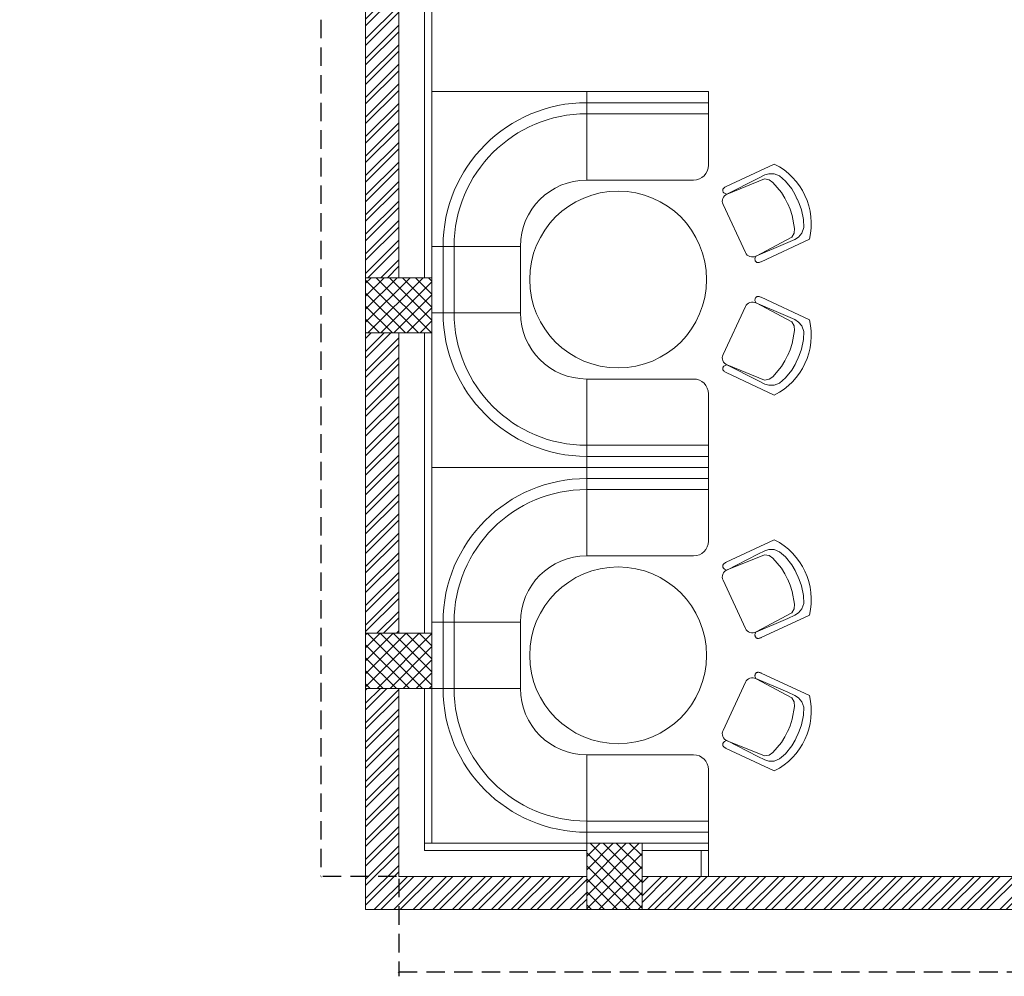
# Model space of a CAD drawing. Header units: inches. Extents: x 113025 to 158499, y 12149 to 30915.
# Tile 16 of 167: x 123315 to 123582, y 20636 to 20896. Entities that reach past the tile are written whole.
import ezdxf

# ---------------------------------------------------------------- set-up
doc = ezdxf.new("R2010")
doc.units = ezdxf.units.IN
doc.header["$MEASUREMENT"] = 0
doc.header["$PDMODE"] = 34
doc.linetypes.add('AP0200000$0$AP0500G00$0$1', pattern=[0])
doc.linetypes.add('HIDDEN', pattern=[0.375, 0.25, -0.125])
for name, color, linetype, lineweight in [('00-ABM  CWS', 200, 'AP0200000$0$AP0500G00$0$1', 0), ('PD_BRICK WALL_115', 134, 'Continuous', 30), ('PD_COLUMN', 2, 'Continuous', 60), ('PD_ELEVATION_03', 80, 'Continuous', 25), ('PD_FURNITURE_LOOSE', 20, 'Continuous', 18), ('PD_HATCH', 45, 'Continuous', 9), ('PP-Waste Pipe', 3, 'Continuous', 25)]:
    doc.layers.add(name, color=color, linetype=linetype, lineweight=lineweight)
doc.layers.add('PD_DIMENSION', color=101, linetype='Continuous')
doc.styles.add('DIM_FONT', font='times.ttf', dxfattribs={"width": 0.8})
doc.styles.get("Standard").update_dxf_attribs({"font": 'arial.ttf', "height": 6})
doc.dimstyles.new('ISO-10', dxfattribs={"dimtxt": 6, "dimasz": 0.5, "dimexe": 1.25, "dimexo": 0.625, "dimtad": 1, "dimtoh": 1, "dimdec": 1, "dimlunit": 4, "dimtxsty": 'Standard', "dimblk": 'ARCHTICK', "dimcen": 2.5, "dimclrt": 3, "dimadec": 0, "dimazin": 0, "dimtfac": 1, "dimtdec": 1, "dimtmove": 1, "dimatfit": 3, "dimfxl": 1, "dimarcsym": 0})
pattern_1 = [(45, (144327.2833, 25769.4912), (-1.767766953, 1.767766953), []), (135, (144327.2833, 25769.4912), (-1.767766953, -1.767766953), [])]

# ---------------------------------------------------------------- blocks, each defined once
blk = doc.blocks.new('zw$F51A')
at = {"layer": '00-ABM  CWS', "color": 20, "lineweight": -3, "insert": (-1356.3, -635.6), "char_height": 125, "attachment_point": 1, "style": 'DIM_FONT'}
blk.add_mtext_dynamic_manual_height_columns('\\pi297.92;WATER METER DETAIL "A" \\P\\pi686.6;ENLARGE VIEW', width=2480.259, gutter_width=750, heights=[0], dxfattribs=at)
blk = doc.blocks.new('A$C57124B3B')
at = {"color": 251}
for p, q in [((45.6, 504.4), (45.6, 108.7)), ((664.8, 108.7), (664.8, 505.8))]:
    blk.add_line(p, q, dxfattribs=at)
for points in [[(100.1, 525.3), (95.1, 530.4), (90.5, 534.4), (86, 537.4), (81.9, 539.5), (78.1, 540.8), (74.6, 541.6), (71.3, 541.8), (68.3, 541.7), (65.6, 541.4), (63.1, 540.9), (60.9, 540.1), (58.9, 539.2), (57, 538), (55.4, 536.7), (53.9, 535.2), (52.5, 533.5), (51.2, 531.6), (50.1, 529.3), (49, 526.2), (47.9, 521.9), (47, 516.3), (46.1, 509.1), (45.8, 505.8)], [(100.1, 525.3), (91.7, 265), (90, 207.1), (95.2, 175.5), (111, 140.4), (142.7, 110.5), (197.1, 85.9), (269.1, 70.1), (318.3, 64.9), (356.9, 64.9)], [(610.4, 525.3), (618.8, 265), (620.6, 207.1), (615.3, 175.5), (599.5, 140.4), (567.9, 110.5), (513.4, 85.9), (441.4, 70.1), (392.2, 64.9), (353.6, 64.9)], [(610.4, 525.3), (615.4, 530.4), (620.1, 534.4), (624.5, 537.4), (628.6, 539.5), (632.4, 540.8), (636, 541.6), (639.2, 541.8), (642.2, 541.7), (644.9, 541.4), (647.4, 540.9), (649.6, 540.1), (651.7, 539.2), (653.5, 538), (655.1, 536.7), (656.6, 535.2), (658, 533.5), (659.3, 531.6), (660.5, 529.3), (661.5, 526.2), (662.6, 521.9), (663.5, 516.3), (664.4, 509.1), (664.8, 505.8)]]:
    blk.add_lwpolyline(points, dxfattribs=at)
blk.add_lwpolyline([(353.4, 143.9), (309.5, 143.9), (260.3, 150.9), (165.5, 175.5), (135.6, 193), (116.3, 221.1), (100.2, 522.3, -0.429937), (157.5, 582.7), (552.9, 582.7, -0.429937), (610.2, 522.3), (594.1, 221.1), (574.7, 193), (544.9, 175.5), (450, 150.9), (400.9, 143.9), (356.9, 143.9)], format="xyb", dxfattribs=at)
blk.add_arc((355.2, 498.7), 498, 231.56297, 308.43703, dxfattribs=at)
blk = doc.blocks.new('FIXEDSEATING012')
at = {"color": 251}
for p, q in [((0, 0), (0, -102)), ((75, 0), (0, 0)), ((42, -24), (42, 0)), ((75, -3), (75, 0)), ((75, -3), (42, -3)), ((75, -20), (75, -3)), ((42, -6), (75, -6)), ((42, -24), (71, -24)), ((24, -42), (0, -42)), ((3, -42), (3, -60)), ((6, -42), (6, -60)), ((24, -42), (24, -60)), ((24, -60), (0, -60)), ((42, -78), (71, -78)), ((42, -78), (42, -102)), ((75, -102), (75, -82)), ((42, -96), (75, -96)), ((75, -99), (42, -99)), ((75, -102), (0, -102))]:
    blk.add_line(p, q, dxfattribs=at)
blk.add_circle((50.51, -51), 24, dxfattribs=at)
for centre, radius, start, end in [((42, -42), 39, 90, 180), ((42, -42), 36, 90, 180), ((71, -20), 4, 270, 0), ((42, -42), 18, 90, 180), ((42, -60), 39, 180, 270), ((42, -60), 36, 180, 270), ((42, -60), 18, 180, 270), ((71, -82), 4, 0, 90)]:
    blk.add_arc(centre, radius, start, end, dxfattribs=at)
at = {"color": 251, "extrusion": (0, 0, -1), "yscale": 0.03640297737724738, "zscale": -0.03640297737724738}
for p, xscale, rotation in [((-95.77, -16.47), 0.03640297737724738, 245), ((-95.77, -85.53), -0.03640297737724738, 295)]:
    blk.add_blockref('A$C57124B3B', p, dxfattribs=dict(at, xscale=xscale, rotation=rotation))
blk = doc.blocks.new('_ArchTick')
at = {"color": 0, "linetype": 'ByBlock', "const_width": 0.15}
blk.add_lwpolyline([(-0.5, -0.5), (0.5, 0.5)], dxfattribs=at)
blk = doc.blocks.new('*D706')
at = {"layer": 'Defpoints', "color": 0, "transparency": 16777216}
for p in [(-558, -930), (-1107, -939), (-558, -964.87)]:
    blk.add_point(p, dxfattribs=at)
at = {"layer": 'PD_DIMENSION', "color": 0, "linetype": 'HIDDEN', "lineweight": -2, "ltscale": 20, "transparency": 16777216}
for p, q in [((-1107, -939.62), (-1107, -966.12)), ((-558, -939.47), (-558, -966.12)), ((-1107, -964.87), (-558, -964.87))]:
    blk.add_line(p, q, dxfattribs=at)
at = {"layer": 'PD_DIMENSION', "color": 0, "lineweight": -2, "transparency": 16777216, "xscale": 0.5, "yscale": 0.5, "zscale": 0.5, "rotation": 180}
blk.add_blockref('_ArchTick', (-1107, -964.87), dxfattribs=at)
at = {"layer": 'PD_DIMENSION', "color": 0, "lineweight": -2, "transparency": 16777216, "xscale": 0.5, "yscale": 0.5, "zscale": 0.5}
blk.add_blockref('_ArchTick', (-558, -964.87), dxfattribs=at)
at = {"layer": 'PD_DIMENSION', "color": 3, "lineweight": 5, "transparency": 16777216, "insert": (-832.5, -961.18), "char_height": 6, "attachment_point": 5}
blk.add_mtext('45\'-9"', dxfattribs=at)
blk = doc.blocks.new('*D707')
at = {"layer": 'Defpoints', "color": 0, "transparency": 16777216}
for p in [(-1107, -9), (-1128.13, -939), (-1107, -939)]:
    blk.add_point(p, dxfattribs=at)
at = {"layer": 'PD_DIMENSION', "color": 0, "linetype": 'HIDDEN', "lineweight": -2, "ltscale": 20, "transparency": 16777216}
for p, q in [((-1107.62, -9), (-1129.38, -9)), ((-1128.13, -9), (-1128.13, -939)), ((-1107.62, -939), (-1129.38, -939))]:
    blk.add_line(p, q, dxfattribs=at)
at = {"layer": 'PD_DIMENSION', "color": 0, "lineweight": -2, "transparency": 16777216, "xscale": 0.5, "yscale": 0.5, "zscale": 0.5}
for p, rotation in [((-1128.13, -9), 90), ((-1128.13, -939), 270)]:
    blk.add_blockref('_ArchTick', p, dxfattribs=dict(at, rotation=rotation))
at = {"layer": 'PD_DIMENSION', "color": 3, "lineweight": 5, "transparency": 16777216, "insert": (-1131.82, -474), "char_height": 6, "attachment_point": 5, "rotation": 90}
blk.add_mtext('77\'-6"', dxfattribs=at)
blk = doc.blocks.new('FIRST FLOOR PLAN 0')
at = {"layer": 'PD_HATCH', "lineweight": 5}
h = blk.add_hatch(dxfattribs=at)
h.set_pattern_fill('ANSI32', color=251, scale=10)
h.set_pattern_definition([(45, (-1110.15, -834.2493), (-2.65165, 2.65165), []), (45, (-1108.3824, -834.2493), (-2.65165, 2.65165), [])])
h.paths.add_polyline_path([(-1107, -791.5), (-1116, -791.5), (-1116, -873), (-1107, -873)])
h.paths.add_polyline_path([(-745.5, -939), (-915, -939), (-915, -948), (-745.5, -948)])
h.paths.add_polyline_path([(-561, -939), (-730.5, -939), (-730.5, -948), (-561, -948)])
h.paths.add_polyline_path([(-1107, -75), (-1116, -75), (-1116, -156.5), (-1107, -156.5)])
h.paths.add_polyline_path([(-1107, -171.5), (-1116, -171.5), (-1116, -311.5), (-1107, -311.5)])
h.paths.add_polyline_path([(-1107, -326.5), (-1116, -326.5), (-1116, -466.5), (-1107, -466.5)])
h.paths.add_polyline_path([(-1107, -481.5), (-1116, -481.5), (-1116, -621.5), (-1107, -621.5)])
h.paths.add_polyline_path([(-1107, -636.5), (-1116, -636.5), (-1116, -776.5), (-1107, -776.5)])
h.paths.add_polyline_path([(-15, 0), (-181.5, 0), (-181.5, -9), (-15, -9)])
h.paths.add_polyline_path([(-196.5, 0), (-361.5, 0), (-361.5, -9), (-196.5, -9)])
h.paths.add_polyline_path([(-376.5, 0), (-546, 0), (-546, -9), (-376.5, -9)])
h.paths.add_polyline_path([(-561, 0), (-730.5, 0), (-730.5, -9), (-561, -9)])
h.paths.add_polyline_path([(-930, 0), (-1041, 0), (-1041, -9), (-930, -9)])
h.paths.add_polyline_path([(-1056, 0), (-1116, 0), (-1116, -60), (-1107, -60), (-1107, -9), (-1056, -9)])
h.paths.add_polyline_path([(-1107, -888), (-1116, -888), (-1116, -948), (-1056, -948), (-1056, -939), (-1107, -939)])
h.paths.add_polyline_path([(-930, -939), (-1041, -939), (-1041, -948), (-930, -948)])
h.paths.add_polyline_path([(-521.25, -939), (-546, -939), (-546, -948), (-521.25, -948)])
h.paths.add_polyline_path([(-376.5, -939), (-401.25, -939), (-401.25, -948), (-376.5, -948)])
h.paths.add_polyline_path([(-339, -939), (-361.5, -939), (-361.5, -948), (-339, -948)])
h.paths.add_polyline_path([(-196.5, -939), (-219, -939), (-219, -948), (-196.5, -948)])
h.paths.add_polyline_path([(-159, -939), (-181.5, -939), (-181.5, -948), (-159, -948)])
h.paths.add_polyline_path([(-15, -939), (-39, -939), (-39, -948), (-15, -948)])
h.paths.add_polyline_path([(0, -930), (-9, -930)])
h.paths.add_polyline_path([(0, -791.5), (-9, -791.5), (-9, -930), (0, -930)])
h.paths.add_polyline_path([(0, -636.5), (-9, -636.5), (-9, -776.5), (0, -776.5)])
h.paths.add_polyline_path([(0, -326.5), (-9, -326.5), (-9, -621.5), (0, -621.5)])
h.paths.add_polyline_path([(0, -18), (-9, -18), (-9, -156.5), (0, -156.5)])
h.paths.add_polyline_path([(-18, -159.5), (-123, -159.5), (-123, -168.5), (-18, -168.5)])
h.paths.add_polyline_path([(-123, -171.5), (-132, -171.5), (-132, -249.5), (-123, -249.5)])
h.paths.add_polyline_path([(-132, -159.5), (-204, -159.5), (-204, -168.5), (-132, -168.5)])
h.paths.add_polyline_path([(-204, -171.5), (-213, -171.5), (-213, -249.5), (-204, -249.5)])
h.paths.add_polyline_path([(-213, -159.5), (-294, -159.5), (-294, -261.5), (-267, -261.5), (-267, -252.5), (-285, -252.5), (-285, -168.5), (-213, -168.5)])
h.paths.add_polyline_path([(-213, -252.5), (-231, -252.5), (-231, -261.5), (-213, -261.5)], flags=17)
h.paths.add_polyline_path([(-186, -252.5), (-204, -252.5), (-204, -261.5), (-186, -261.5)])
h.paths.add_polyline_path([(-132, -252.5), (-150, -252.5), (-150, -261.5), (-132, -261.5)])
h.paths.add_polyline_path([(-123, -261.5), (-132, -261.5), (-132, -324.5), (-123, -324.5)])
h.paths.add_polyline_path([(0, -310.5), (-9, -310.5), (-9, -311.5), (0, -311.5)])
h.paths.add_polyline_path([(0, -171.5), (-9, -171.5), (-9, -190.5), (0, -190.5)])
h.paths.add_polyline_path([(-878.25, -9), (-878.25, 0), (-915, 0), (-915, -9)])
h.paths.add_polyline_path([(-782.25, 0), (-782.25, -9), (-745.5, -9), (-745.5, 0)])
h = blk.add_hatch(dxfattribs=at)
h.set_pattern_fill('ANSI37', color=251, scale=20)
h.set_pattern_definition(pattern_1)
h.paths.add_polyline_path([(-1116, -791.5), (-1116, -776.5), (-1098, -776.5), (-1098, -791.5)])
h = blk.add_hatch(dxfattribs=at)
h.set_pattern_fill('ANSI37', color=251, scale=20)
h.set_pattern_definition(pattern_1)
h.paths.add_polyline_path([(-1116, -888), (-1116, -873), (-1098, -873), (-1098, -888)])
h = blk.add_hatch(dxfattribs=at)
h.set_pattern_fill('ANSI37', color=251, scale=20)
h.set_pattern_definition(pattern_1)
h.paths.add_polyline_path([(-1041, -948), (-1056, -948), (-1056, -930), (-1041, -930)])
at = {"layer": 'PD_BRICK WALL_115', "color": 251, "lineweight": 5}
for p, q in [((-1116, -636.5), (-1116, -776.5)), ((-1107, -636.5), (-1107, -776.5)), ((-1116, -873), (-1116, -791.5)), ((-1107, -873), (-1107, -791.5)), ((-1116, -888), (-1116, -948)), ((-1107, -888), (-1107, -939)), ((-1107, -939), (-1056, -939)), ((-1041, -939), (-930, -939)), ((-1116, -948), (-930, -948))]:
    blk.add_line(p, q, dxfattribs=at)
at = {"layer": 'PD_COLUMN', "color": 251, "lineweight": 5}
for points in [[(-1116, -791.5), (-1116, -776.5), (-1098, -776.5), (-1098, -791.5)], [(-1098, -888), (-1098, -873), (-1116, -873), (-1116, -888)], [(-1041, -930), (-1056, -930), (-1056, -948), (-1041, -948)]]:
    blk.add_lwpolyline(points, close=True, dxfattribs=at)
at = {"layer": 'PD_ELEVATION_03', "color": 251, "lineweight": 5}
for p, q in [((-1025, -939), (-1025, -932)), ((-1023, -939), (-1023, -930))]:
    blk.add_line(p, q, dxfattribs=at)
for points in [[(-1100, -636.5), (-1100, -776.5), (-1098, -776.5), (-1098, -636.5)], [(-1100, -791.5), (-1100, -873), (-1098, -873), (-1098, -791.5)], [(-1100, -888), (-1100, -930), (-1098, -930), (-1098, -888)], [(-1056, -930), (-1100, -930), (-1100, -932), (-1056, -932)], [(-1023, -930), (-1041, -930), (-1041, -932), (-1023, -932)]]:
    blk.add_lwpolyline(points, close=True, dxfattribs=at)
at = {"layer": 'PD_FURNITURE_LOOSE', "color": 251}
for p in [(-1098, -726), (-1098, -828)]:
    blk.add_blockref('FIXEDSEATING012', p, dxfattribs=at)
at = {"layer": 'PD_DIMENSION', "color": 251, "lineweight": 5, "ltscale": 20}
dim = blk.add_linear_dim(base=(-1128.13, -939), p1=(-1107, -9), p2=(-1107, -939), angle=90, dimstyle='ISO-10', override={"dimfxl": 25.4, "dimfxlon": 1, "dimarcsym": 1}, dxfattribs=at)
dim.commit()
dim.dimension.update_dxf_attribs({"geometry": '*D707', "text_midpoint": (-1131.82, -474)})
dim = blk.add_linear_dim(base=(-558, -964.87), p1=(-1107, -939), p2=(-558, -930), dimstyle='ISO-10', override={"dimfxl": 25.4, "dimfxlon": 1, "dimarcsym": 1}, dxfattribs=at)
dim.commit()
dim.dimension.update_dxf_attribs({"geometry": '*D706', "text_midpoint": (-832.5, -961.18)})

msp = doc.modelspace()

# ---------------------------------------------------------------- block references
at = {"color": 251}
msp.add_blockref('FIRST FLOOR PLAN 0', (124524.88, 21602.6), dxfattribs=at)
at = {"layer": 'PP-Waste Pipe', "ltscale": 0.25, "xscale": 0.1283047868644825, "yscale": 0.1283047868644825, "zscale": 0.1283047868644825}
msp.add_blockref('zw$F51A', (122263.87, 20875.43), dxfattribs=at)

doc.saveas('drawing.dxf')
